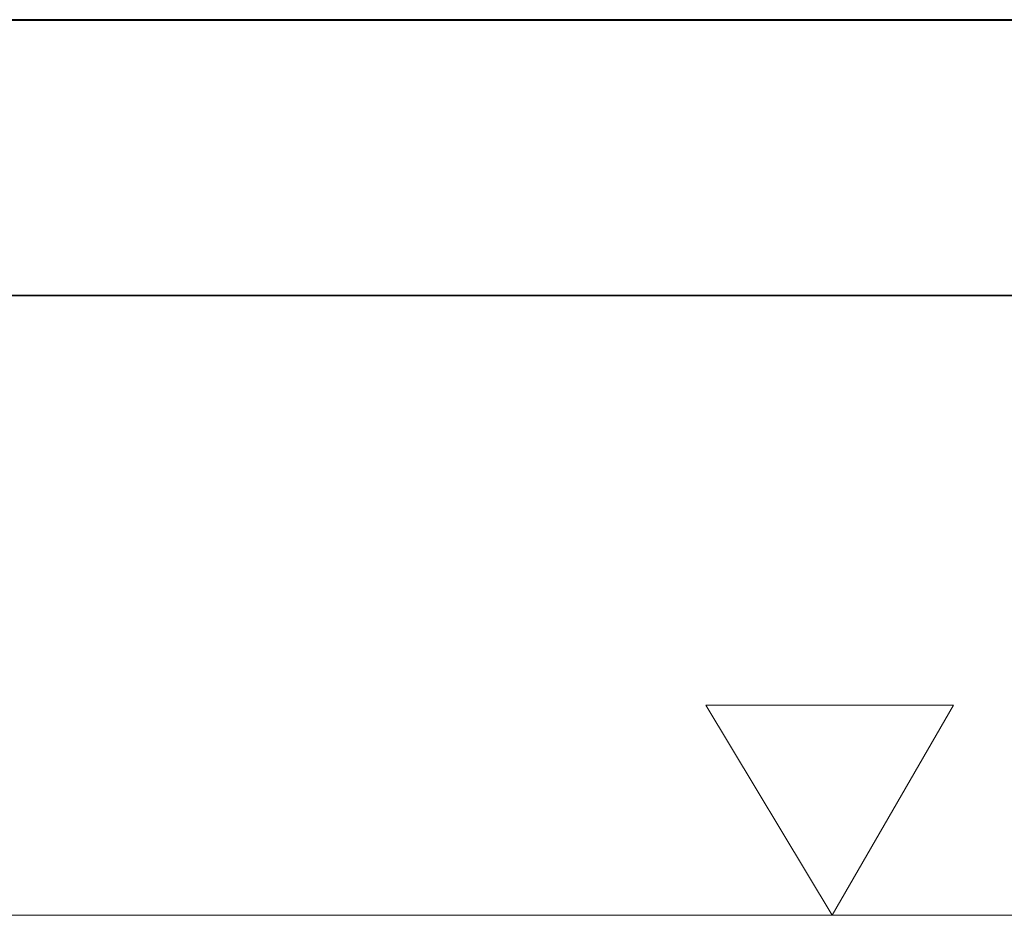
# Model space of a CAD drawing. Extents: x 193 to 943, y 26 to 526.
# Tile 216 of 256: x 424 to 442, y 91 to 107. Entities that reach past the tile are written whole.
import ezdxf
from ezdxf.lldxf.tags import DXFTag

# ---------------------------------------------------------------- set-up
doc = ezdxf.new("R2010")
doc.units = 0
doc.layers.get('0').update_dxf_attribs({"lineweight": 25})
doc.layers.add('KG4_HLS_S_____ZEICHNEN_LEER', color=7, linetype='Punkte_Nova', lineweight=40, true_color=0xadadad)
doc.layers.add('KG4_HLS_S_____ZEICHNEN_SWDL', color=7, linetype='Continuous', lineweight=35, true_color=0x99724c)
doc.layers.add('KG4_HLS_TEXTE', color=7, linetype='Continuous', lineweight=13)
tags = doc.linetypes.add('Punkte_Nova', pattern=[4.8, 0.4, 0.2, -4, 0.2]).pattern_tags.tags
tags[10:11] = [DXFTag(74, 4), DXFTag(75, 0), DXFTag(340, '0'), DXFTag(46, 0.0), DXFTag(50, 0.0), DXFTag(44, 0.0), DXFTag(45, 0.0)]
tags[8:9] = [DXFTag(74, 4), DXFTag(75, 0), DXFTag(340, '0'), DXFTag(46, 0.0), DXFTag(50, 0.0), DXFTag(44, 0.0), DXFTag(45, 0.0)]
tags[6:7] = [DXFTag(74, 4), DXFTag(75, 0), DXFTag(340, '0'), DXFTag(46, 0.0), DXFTag(50, 0.0), DXFTag(44, 0.0), DXFTag(45, 0.0)]
tags[4:5] = [DXFTag(74, 4), DXFTag(75, 0), DXFTag(340, '0'), DXFTag(46, 0.0), DXFTag(50, 0.0), DXFTag(44, 0.0), DXFTag(45, 0.0)]
tags = doc.linetypes.add('STRICHPUNKT2', pattern=[12.7, 6.35, -3.175, 0, -3.175]).pattern_tags.tags
tags[10:11] = [DXFTag(74, 4), DXFTag(75, 0), DXFTag(340, '0'), DXFTag(46, 0.0), DXFTag(50, 0.0), DXFTag(44, 0.0), DXFTag(45, 0.0)]
tags[8:9] = [DXFTag(74, 4), DXFTag(75, 0), DXFTag(340, '0'), DXFTag(46, 0.0), DXFTag(50, 0.0), DXFTag(44, 0.0), DXFTag(45, 0.0)]
tags[6:7] = [DXFTag(74, 4), DXFTag(75, 0), DXFTag(340, '0'), DXFTag(46, 0.0), DXFTag(50, 0.0), DXFTag(44, 0.0), DXFTag(45, 0.0)]
tags[4:5] = [DXFTag(74, 4), DXFTag(75, 0), DXFTag(340, '0'), DXFTag(46, 0.0), DXFTag(50, 0.0), DXFTag(44, 0.0), DXFTag(45, 0.0)]

# ---------------------------------------------------------------- blocks, each defined once
blk = doc.blocks.new('Polylinie-A069I1A47N', base_point=(436.862, 90.838))
at = {"color": 0, "linetype": 'ByBlock', "lineweight": -2, "ltscale": 0.13}
for p, q in [((441.419, 94.704), (436.862, 94.704)), ((436.862, 94.704), (439.186, 90.838)), ((439.186, 90.838), (441.419, 94.704))]:
    blk.add_line(p, q, dxfattribs=at)

msp = doc.modelspace()

# ---------------------------------------------------------------- linework, layer by layer
at = {"layer": 'KG4_HLS_S_____ZEICHNEN_LEER', "ltscale": 0.4}
msp.add_line((358.609, 107.326), (516.614, 107.326), dxfattribs=at)
at = {"layer": 'KG4_HLS_S_____ZEICHNEN_SWDL', "ltscale": 0.35}
msp.add_line((320.377, 102.246), (522.864, 102.246), dxfattribs=at)
at = {"layer": 'KG4_HLS_TEXTE', "color": 8, "linetype": 'STRICHPUNKT2', "lineweight": 9, "ltscale": 0.13, "true_color": 0x808080}
msp.add_line((422.245, 90.838), (456.219, 90.838), dxfattribs=at)

# ---------------------------------------------------------------- block references
at = {"layer": 'KG4_HLS_TEXTE', "color": 8, "ltscale": 0.13, "true_color": 0x808080}
msp.add_blockref('Polylinie-A069I1A47N', (436.862, 90.838), dxfattribs=at)

doc.saveas('drawing.dxf')
